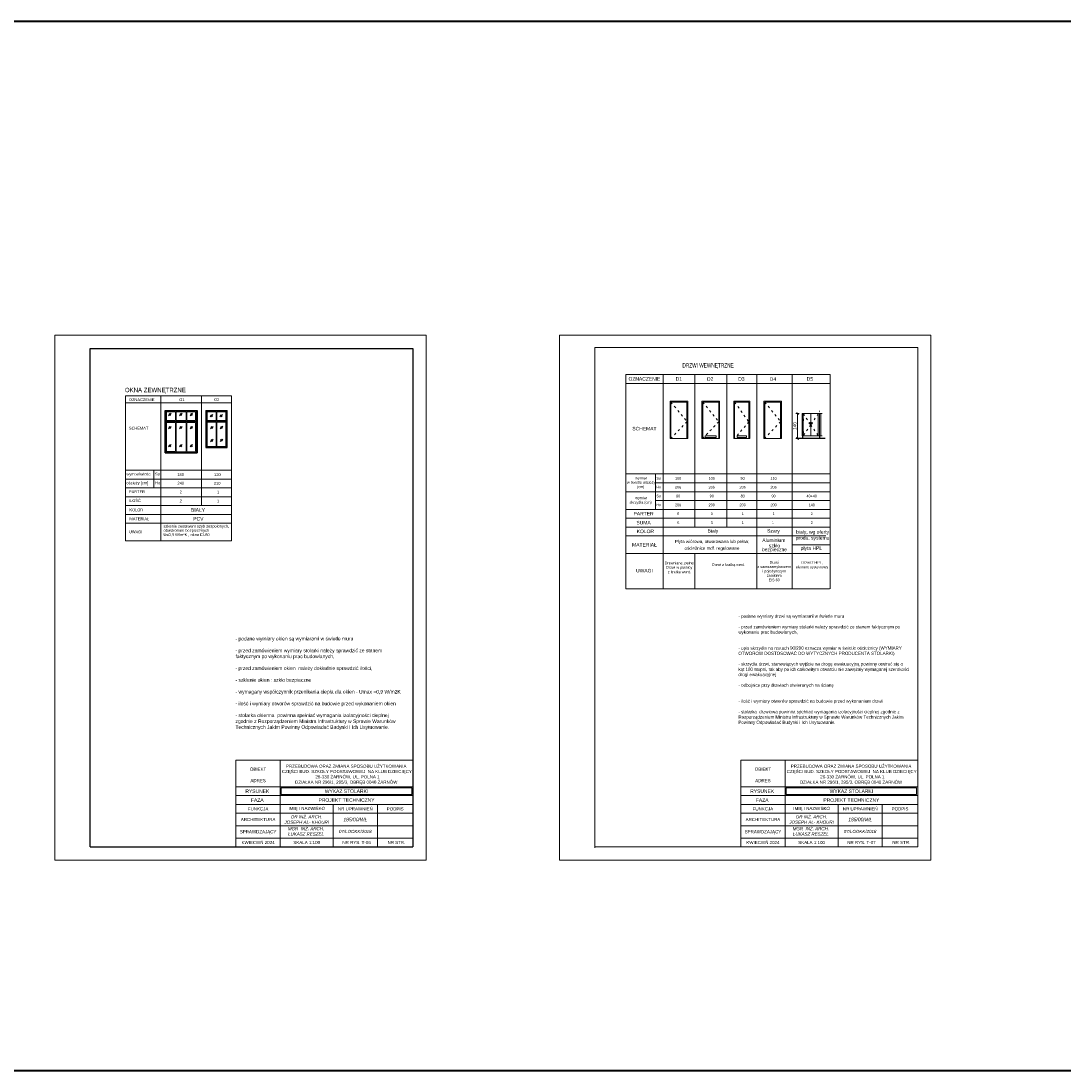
# Model space of a CAD drawing. Header units: millimetres. Extents: x 72202 to 304796, y 21658 to 519946.
# Tile 93 of 95: x 223604 to 229501, y 219413 to 225352. Entities that reach past the tile are written whole.
import ezdxf

# ---------------------------------------------------------------- set-up
doc = ezdxf.new("R2010")
doc.units = ezdxf.units.MM
doc.linetypes.add('ACAD_ISO03W100', pattern=[30, 12, -18])
doc.linetypes.add('DASHDOT', pattern=[25.4, 12.7, -6.35, 0, -6.35])
doc.layers.get('Defpoints').update_dxf_attribs({"color": 3})
doc.layers.add('baza', color=7, linetype='Continuous')
for name, color, linetype, lineweight in [('cienka', 250, 'Continuous', 15), ('DRZWI I OKNA', 30, 'Continuous', 9), ('linia - cienka', 250, 'Continuous', 25), ('linia - kreskowanie', 9, 'Continuous', 5), ('LINIA CIENKA', 7, 'Continuous', 13), ('LINIA WYMIAROWANIE', 1, 'Continuous', 9), ('OPISY', 251, 'Continuous', 9)]:
    doc.layers.add(name, color=color, linetype=linetype, lineweight=lineweight)
doc.layers.add('linia - nie drukować', color=3, linetype='Continuous', lineweight=20, plot=False)
doc.layers.add('LINIA-NIE DRUKOWAĆ', color=3, linetype='Continuous', lineweight=20, plot=False)
doc.styles.add('r100', font='arial.ttf')
doc.styles.add('simplex', font='arial.ttf')
doc.styles.get("Standard").update_dxf_attribs({"font": 'ARIALN.TTF', "width": 0.75})
doc.dimstyles.new('1_100', dxfattribs={"dimtxt": 19, "dimasz": 0.5, "dimexe": 8, "dimexo": 20, "dimgap": 6, "dimtad": 1, "dimtxsty": 'r100', "dimblk": 'Fk_Zasieczka', "dimcen": 2.5, "dimdle": 8, "dimse1": 1, "dimse2": 1, "dimclrd": 256, "dimclre": 256, "dimclrt": 256, "dimadec": 0, "dimazin": 0, "dimtfac": 1, "dimtmove": 0, "dimatfit": 3, "dimldrblk": 'Fk_kropka', "dimfxl": 0, "dimlwd": -1, "dimarcsym": 0})

# ---------------------------------------------------------------- blocks, each defined once
blk = doc.blocks.new('Fk_Zasieczka')
blk.add_hatch(color=256).paths.add_polyline_path([(10, 11), (-11, -10), (-10, -11), (11, 10)])
blk.add_line((0, -20), (0, 20))
blk.add_lwpolyline([(10, 11), (-11, -10), (-10, -11), (11, 10)], close=True)
blk = doc.blocks.new('*D601')
at = {"layer": 'Defpoints', "color": 0, "lineweight": -3}
for p in [(228069, 223131.6), (227994.2, 222991.6), (228073.3, 222991.6)]:
    blk.add_point(p, dxfattribs=at)
at = {"layer": 'LINIA WYMIAROWANIE'}
blk.add_line((227994.2, 223131.1), (227994.2, 222992.1), dxfattribs=at)
at = {"layer": 'LINIA WYMIAROWANIE', "xscale": 0.5, "yscale": 0.5, "zscale": 0.5}
for p, rotation in [((227994.2, 223131.6), 90), ((227994.2, 222991.6), 270)]:
    blk.add_blockref('Fk_Zasieczka', p, dxfattribs=dict(at, rotation=rotation))
at = {"layer": 'LINIA WYMIAROWANIE', "insert": (227978.5, 223061.6), "char_height": 19, "attachment_point": 5, "rotation": 90, "style": 'r100'}
blk.add_mtext('140', dxfattribs=at)
blk = doc.blocks.new('Fk_kropka')
h = blk.add_hatch(color=256)
edge = h.paths.add_edge_path()
edge.add_arc((0, 0), 3, 0, 360)
blk.add_circle((0, 0), 3)

msp = doc.modelspace()

# ---------------------------------------------------------------- linework, layer by layer
at = {"layer": 'baza', "ltscale": 0.25}
msp.add_line((228149.944, 222991.582), (227996.728, 222991.582), dxfattribs=at)
at = {"layer": 'cienka'}
msp.add_lwpolyline([(227963.54, 222390.24), (228179.475, 222390.24)], dxfattribs=at)
at = {"layer": 'DRZWI I OKNA'}
for p, q in [((227278.54, 222991.582), (227278.54, 223196.59)), ((227368.54, 223196.582), (227278.548, 223196.582)), ((227368.54, 222991.582), (227368.54, 223196.582)), ((227458.54, 222991.582), (227458.54, 223196.59)), ((227548.54, 223196.582), (227458.548, 223196.582)), ((227548.54, 222991.582), (227548.54, 223196.582)), ((227638.54, 222991.582), (227638.54, 223196.59)), ((227718.54, 223196.582), (227638.548, 223196.582)), ((227718.54, 222991.582), (227718.54, 223196.582)), ((227808.54, 222991.582), (227808.54, 223196.59)), ((227898.54, 223196.582), (227808.548, 223196.582)), ((227898.54, 222991.582), (227898.54, 223196.582)), ((228019.538, 223131.582), (228019.538, 223006.582)), ((228019.538, 223131.582), (228133.54, 223131.582)), ((228026.508, 223131.582), (228116.508, 223131.582)), ((228026.508, 223101.582), (228026.508, 223131.582)), ((228069.008, 223131.582), (228069.008, 223006.582)), ((228111.508, 223131.582), (228111.508, 223006.582)), ((228118.508, 223131.582), (228118.508, 223006.582)), ((228125.508, 223131.582), (228125.508, 223006.582)), ((228027.308, 223101.582), (228025.708, 223101.582)), ((228025.708, 223101.582), (228025.708, 223091.582)), ((228027.308, 223099.182), (228025.708, 223099.182)), ((228025.708, 223093.982), (228027.308, 223093.982)), ((228025.708, 223091.582), (228027.308, 223091.582)), ((228026.508, 223091.582), (228026.508, 223101.582)), ((228026.508, 223030.582), (228026.508, 223091.582)), ((228027.308, 223091.582), (228027.308, 223101.582)), ((228027.308, 223030.582), (228025.708, 223030.582)), ((228025.708, 223030.582), (228025.708, 223020.582)), ((228027.308, 223028.182), (228025.708, 223028.182)), ((228025.708, 223022.982), (228027.308, 223022.982)), ((228025.708, 223020.582), (228027.308, 223020.582)), ((228026.508, 223030.582), (228026.508, 223020.582)), ((228026.508, 223006.582), (228026.508, 223020.582)), ((228027.308, 223020.582), (228027.308, 223030.582)), ((227472.54, 223005.179), (227472.54, 222997.179)), ((227472.54, 223005.179), (227534.539, 223005.179)), ((227472.54, 222997.179), (227534.539, 222997.179)), ((227534.539, 222997.179), (227534.539, 223005.179)), ((227652.54, 223005.179), (227652.54, 222997.179)), ((227652.54, 223005.179), (227705.539, 223005.179)), ((227652.54, 222997.179), (227705.539, 222997.179)), ((227705.539, 222997.179), (227705.539, 223005.179)), ((228018.888, 222991.582), (228018.96, 222992.302)), ((228025.888, 222991.582), (228018.888, 222991.582)), ((228019.242, 222992.703), (228019.834, 222992.985)), ((228026.508, 223006.582), (228019.538, 223006.582)), ((228019.538, 223006.582), (228025.238, 223006.582)), ((228024.512, 222993.082), (228020.264, 222993.082)), ((228021.288, 222999.682), (228021.288, 223006.582)), ((228023.488, 222999.682), (228021.288, 222999.682)), ((228023.238, 222999.682), (228021.538, 222999.682)), ((228021.538, 222999.682), (228021.538, 222993.082)), ((228023.238, 222999.682), (228023.238, 222993.082)), ((228023.488, 223006.582), (228023.488, 222999.682)), ((228025.533, 222992.703), (228024.942, 222992.985)), ((228025.816, 222992.302), (228025.888, 222991.582)), ((228116.508, 223006.582), (228026.508, 223006.582)), ((228123.102, 223006.582), (228112.408, 223006.582)), ((228112.408, 223006.582), (228133.54, 223006.582)), ((228115.008, 222991.582), (228115.08, 222992.302)), ((228122.008, 222991.582), (228115.008, 222991.582)), ((228115.362, 222992.703), (228115.954, 222992.985)), ((228120.632, 222993.082), (228116.384, 222993.082)), ((228117.408, 222999.682), (228117.408, 223006.582)), ((228119.608, 222999.682), (228117.408, 222999.682)), ((228119.358, 222999.682), (228117.658, 222999.682)), ((228117.658, 222999.682), (228117.658, 222993.082)), ((228119.358, 222999.682), (228119.358, 222993.082)), ((228119.608, 223006.582), (228119.608, 222999.682)), ((228121.653, 222992.703), (228121.062, 222992.985)), ((228121.936, 222992.302), (228122.008, 222991.582))]:
    msp.add_line(p, q, dxfattribs=at)
for centre in [(228062.508, 223077.58), (228075.508, 223077.58)]:
    msp.add_circle(centre, 3, dxfattribs=at)
for centre, radius, start, end in [((228062.508, 223077.58), 3, 194.4775122, 165.5224878), ((228075.508, 223077.58), 3, 14.4775122, 345.5224878), ((228019.457, 222992.252), 0.5, 115.4633451, 174.2894069), ((228020.264, 222992.082), 1, 90, 115.4633451), ((228024.512, 222992.082), 1, 64.5366549, 90), ((228025.318, 222992.252), 0.5, 5.7105931, 64.5366549), ((228115.577, 222992.252), 0.5, 115.4633451, 174.2894069), ((228116.384, 222992.082), 1, 90, 115.4633451), ((228120.632, 222992.082), 1, 64.5366549, 90), ((228121.438, 222992.252), 0.5, 5.7105931, 64.5366549)]:
    msp.add_arc(centre, radius, start, end, dxfattribs=at)
at = {"layer": 'linia - cienka', "linetype": 'Continuous'}
for p, q in [((223994.023, 220680.846), (223994.023, 223500.846)), ((223994.023, 223500.846), (225819.023, 223500.846)), ((225819.023, 223500.846), (225819.023, 220680.846)), ((223994.023, 220680.846), (225819.023, 220680.846))]:
    msp.add_line(p, q, dxfattribs=at)
at = {"layer": 'linia - cienka', "ltscale": 10}
for p, q in [((224649.023, 223149.639), (224769.023, 223149.639)), ((224649.023, 223149.639), (224649.023, 222939.639)), ((224769.023, 222939.639), (224769.023, 223149.639)), ((224649.023, 222939.639), (224769.023, 222939.639))]:
    msp.add_line(p, q, dxfattribs=at)
msp.add_lwpolyline([(224599.023, 222909.639), (224419.023, 222909.639), (224419.023, 223149.639), (224599.023, 223149.639)], close=True, dxfattribs=at)
at = {"layer": 'linia - kreskowanie'}
for p, q in [((224422.023, 223089.639), (224422.023, 223146.639)), ((224422.023, 223146.639), (224596.023, 223146.639)), ((224427.023, 223141.639), (224476.523, 223141.639)), ((224427.023, 223092.139), (224427.023, 223141.639)), ((224451.81, 223134.161), (224437.668, 223120.019)), ((224444.739, 223132.747), (224439.082, 223127.09)), ((224476.523, 223141.639), (224476.523, 223092.139)), ((224481.523, 223141.639), (224536.523, 223141.639)), ((224481.523, 223141.639), (224481.523, 223092.139)), ((224513.938, 223134.161), (224499.795, 223120.019)), ((224506.867, 223132.747), (224501.21, 223127.09)), ((224536.523, 223092.139), (224536.523, 223141.639)), ((224541.523, 223141.639), (224591.023, 223141.639)), ((224541.523, 223092.139), (224541.523, 223141.639)), ((224573.938, 223134.161), (224559.795, 223120.019)), ((224566.867, 223132.747), (224561.21, 223127.09)), ((224591.023, 223092.139), (224591.023, 223141.639)), ((224596.023, 223146.639), (224596.023, 222912.639)), ((224652.023, 222942.639), (224652.023, 223146.639)), ((224652.023, 223146.639), (224766.023, 223146.639)), ((224657.023, 223142.639), (224706.523, 223142.639)), ((224657.023, 223142.639), (224657.023, 223093.139)), ((224706.523, 223142.639), (224706.523, 223093.139)), ((224711.523, 223142.639), (224711.523, 223093.139)), ((224711.523, 223142.639), (224761.023, 223142.639)), ((224761.023, 223093.139), (224761.023, 223142.639)), ((224766.023, 223146.639), (224766.023, 222942.639)), ((224422.023, 222912.639), (224422.023, 223089.639)), ((224422.023, 223087.139), (224596.023, 223087.139)), ((224427.023, 223092.139), (224476.523, 223092.139)), ((224427.023, 222916.639), (224427.023, 223082.139)), ((224427.023, 223082.139), (224476.523, 223082.139)), ((224450.396, 223127.09), (224444.739, 223121.433)), ((224476.523, 223082.139), (224476.523, 222916.639)), ((224481.523, 223092.139), (224536.523, 223092.139)), ((224481.523, 223082.139), (224481.523, 222916.639)), ((224481.523, 223082.139), (224536.523, 223082.139)), ((224512.523, 223127.09), (224506.867, 223121.433)), ((224536.523, 222916.639), (224536.523, 223082.139)), ((224541.523, 223092.139), (224591.023, 223092.139)), ((224541.523, 222916.639), (224541.523, 223082.139)), ((224541.523, 223082.139), (224591.023, 223082.139)), ((224572.523, 223127.09), (224566.867, 223121.433)), ((224591.023, 222916.639), (224591.023, 223082.139)), ((224652.023, 223088.139), (224766.023, 223088.139)), ((224657.023, 223093.139), (224706.523, 223093.139)), ((224657.023, 222946.639), (224657.023, 223083.139)), ((224657.023, 223083.139), (224706.523, 223083.139)), ((224687.626, 223127.158), (224673.484, 223113.016)), ((224680.555, 223125.744), (224674.898, 223120.087)), ((224686.212, 223120.087), (224680.555, 223114.43)), ((224706.523, 223083.139), (224706.523, 222946.639)), ((224711.523, 223093.139), (224761.023, 223093.139)), ((224711.523, 223083.139), (224711.523, 222946.639)), ((224711.523, 223083.139), (224761.023, 223083.139)), ((224742.293, 223127.158), (224728.151, 223113.016)), ((224735.222, 223125.744), (224729.565, 223120.087)), ((224740.879, 223120.087), (224735.222, 223114.43)), ((224761.023, 222946.639), (224761.023, 223083.139)), ((224451.81, 223059.577), (224437.668, 223045.435)), ((224444.739, 223058.163), (224439.082, 223052.506)), ((224450.396, 223052.506), (224444.739, 223046.849)), ((224513.938, 223059.577), (224499.795, 223045.435)), ((224506.867, 223058.163), (224501.21, 223052.506)), ((224512.523, 223052.506), (224506.867, 223046.849)), ((224573.938, 223059.577), (224559.795, 223045.435)), ((224566.867, 223058.163), (224561.21, 223052.506)), ((224572.523, 223052.506), (224566.867, 223046.849)), ((224689.438, 223059.577), (224675.295, 223045.435)), ((224682.367, 223058.163), (224676.71, 223052.506)), ((224688.023, 223052.506), (224682.367, 223046.849)), ((224743.938, 223060.577), (224729.795, 223046.435)), ((224736.867, 223059.163), (224731.21, 223053.506)), ((224742.523, 223053.506), (224736.867, 223047.849)), ((224451.81, 222957.475), (224437.668, 222943.333)), ((224444.739, 222956.061), (224439.082, 222950.404)), ((224513.938, 222957.475), (224499.795, 222943.333)), ((224506.867, 222956.061), (224501.21, 222950.404)), ((224573.938, 222957.475), (224559.795, 222943.333)), ((224566.867, 222956.061), (224561.21, 222950.404)), ((224689.438, 222987.083), (224675.295, 222972.941)), ((224682.367, 222985.669), (224676.71, 222980.012)), ((224688.023, 222980.012), (224682.367, 222974.355)), ((224743.938, 222988.083), (224729.795, 222973.941)), ((224736.867, 222986.669), (224731.21, 222981.012)), ((224742.523, 222981.012), (224736.867, 222975.355)), ((224596.023, 222912.639), (224422.023, 222912.639)), ((224476.523, 222916.639), (224427.023, 222916.639)), ((224450.396, 222950.404), (224444.739, 222944.748)), ((224536.523, 222916.43), (224481.523, 222916.43)), ((224512.523, 222950.404), (224506.867, 222944.748)), ((224591.023, 222916.43), (224541.523, 222916.43)), ((224572.523, 222950.404), (224566.867, 222944.748)), ((224766.023, 222942.639), (224652.023, 222942.639)), ((224706.523, 222946.639), (224657.023, 222946.639)), ((224761.023, 222946.639), (224711.523, 222946.639))]:
    msp.add_line(p, q, dxfattribs=at)
at = {"layer": 'linia - nie drukować', "linetype": 'Continuous'}
for p, q in [((223794.023, 220605.846), (223794.023, 223575.846)), ((223794.023, 223575.846), (225894.023, 223575.846)), ((225894.023, 223575.846), (225894.023, 220605.846)), ((228748.433, 223575.846), (228748.433, 220605.846)), ((223794.023, 220605.846), (225894.023, 220605.846))]:
    msp.add_line(p, q, dxfattribs=at)
at = {"layer": 'LINIA CIENKA'}
for p, q in [((226848.433, 220675.846), (226848.433, 223505.846)), ((226848.433, 223505.846), (228673.433, 223505.846)), ((228673.433, 223505.846), (228673.433, 220680.846)), ((227023.433, 223352.81), (228179.475, 223352.81)), ((227023.433, 223352.81), (227023.433, 222590.707)), ((227233.54, 223352.81), (227233.54, 222590.24)), ((227413.54, 223352.81), (227413.54, 222490.24)), ((227413.54, 223352.81), (227413.54, 222490.24)), ((227593.54, 223352.81), (227593.54, 222490.24)), ((227593.54, 223352.81), (227593.54, 222490.24)), ((227763.54, 223352.81), (227763.54, 222140.24)), ((227763.54, 223352.81), (227763.54, 222140.24)), ((227963.54, 223352.81), (227963.54, 222440.24)), ((227963.54, 223352.81), (227963.54, 222140.24)), ((227963.54, 223352.81), (227963.54, 222490.24)), ((228179.475, 223352.81), (228179.475, 222140.24)), ((227023.433, 223302.81), (228179.475, 223302.81)), ((224194.023, 223232.517), (224794.023, 223232.517)), ((224194.023, 223232.517), (224194.023, 222411.797)), ((224194.023, 223192.517), (224794.023, 223192.517)), ((224394.023, 223232.517), (224394.023, 222411.797)), ((224624.023, 223232.517), (224624.023, 222611.797)), ((224794.023, 223232.517), (224794.023, 222411.797)), ((227373.54, 223201.582), (227273.54, 223201.582)), ((227273.54, 222991.582), (227273.54, 223201.582)), ((227373.54, 222991.582), (227373.54, 223201.582)), ((227553.54, 223201.582), (227453.54, 223201.582)), ((227453.54, 222991.582), (227453.54, 223201.582)), ((227553.54, 222991.582), (227553.54, 223201.582)), ((227723.54, 223201.582), (227633.54, 223201.582)), ((227633.54, 222991.582), (227633.54, 223201.582)), ((227723.54, 222991.582), (227723.54, 223201.582)), ((227903.54, 223201.582), (227803.54, 223201.582)), ((227803.54, 222991.582), (227803.54, 223201.582)), ((227903.54, 222991.582), (227903.54, 223201.582)), ((227273.54, 222991.582), (227373.54, 222991.582)), ((227453.54, 222991.582), (227553.54, 222991.582)), ((227633.54, 222991.582), (227723.54, 222991.582)), ((227803.54, 222991.582), (227903.54, 222991.582)), ((224194.023, 222811.797), (224794.023, 222811.797)), ((224354.13, 222811.797), (224354.13, 222711.797)), ((227023.433, 222790.24), (227233.54, 222790.24)), ((227190.639, 222790.24), (227190.639, 222690.24)), ((227190.639, 222790.24), (227190.639, 222690.24)), ((227233.54, 222790.24), (228179.475, 222790.24)), ((224194.023, 222761.797), (224794.023, 222761.797)), ((227190.639, 222740.24), (227233.54, 222740.24)), ((227233.54, 222740.24), (228179.475, 222740.24)), ((224194.023, 222711.797), (224794.023, 222711.797)), ((224194.023, 222661.797), (224794.023, 222661.797)), ((227023.433, 222690.24), (227233.54, 222690.24)), ((227190.639, 222690.24), (227190.639, 222590.24)), ((227190.639, 222690.24), (227190.639, 222590.24)), ((227233.54, 222690.24), (228179.475, 222690.24)), ((224194.023, 222611.797), (224794.023, 222611.797)), ((227190.639, 222640.24), (227233.54, 222640.24)), ((227233.54, 222640.24), (228179.475, 222640.24)), ((224194.023, 222561.797), (224794.023, 222561.797)), ((227023.433, 222590.707), (227023.433, 222490.24)), ((227023.433, 222590.24), (227233.54, 222590.24)), ((227023.433, 222540.24), (227233.54, 222540.24)), ((227233.54, 222590.24), (227233.54, 222490.24)), ((227233.54, 222590.24), (228179.475, 222590.24)), ((227233.54, 222540.24), (228179.475, 222540.24)), ((224194.023, 222511.797), (224794.023, 222511.797)), ((227023.433, 222490.24), (227023.433, 222340.24)), ((227023.433, 222490.24), (227233.54, 222490.24)), ((227233.54, 222490.24), (227233.54, 222340.24)), ((227233.54, 222490.24), (228179.475, 222490.24)), ((227023.433, 222440.24), (227233.54, 222440.24)), ((227023.433, 222440.24), (227233.54, 222440.24)), ((227233.54, 222440.24), (228154.475, 222440.24)), ((224194.023, 222411.797), (224794.023, 222411.797)), ((224194.023, 222411.797), (224794.023, 222411.797)), ((227023.433, 222340.24), (227023.433, 222140.24)), ((227023.433, 222340.24), (227233.54, 222340.24)), ((227233.54, 222340.24), (227233.54, 222140.24)), ((227233.54, 222340.24), (228179.475, 222340.24)), ((227413.54, 222340.24), (227413.54, 222140.24)), ((227413.54, 222340.24), (227413.54, 222140.24)), ((227023.433, 222140.24), (228174.475, 222140.24)), ((224819.023, 221170.846), (225819.023, 221170.846)), ((227673.433, 221170.846), (228673.433, 221170.846)), ((226848.433, 220680.846), (228673.433, 220680.846))]:
    msp.add_line(p, q, dxfattribs=at)
at = {"layer": 'LINIA CIENKA', "linetype": 'ACAD_ISO03W100'}
for p, q in [((227278.548, 223196.582), (227368.54, 223085.902)), ((227458.548, 223196.582), (227548.54, 223085.902)), ((227638.548, 223196.582), (227718.54, 223085.902)), ((227808.548, 223196.582), (227898.54, 223085.902)), ((228026.508, 223131.582), (228069.008, 223069.082)), ((228111.508, 223131.582), (228069.008, 223069.082)), ((227368.54, 223085.902), (227278.54, 222991.582)), ((227548.54, 223085.902), (227458.54, 222991.582)), ((227718.54, 223085.902), (227638.54, 222991.582)), ((227898.54, 223085.902), (227808.54, 222991.582)), ((228069.008, 223069.082), (228026.508, 223006.582)), ((228069.008, 223069.082), (228111.508, 223006.582))]:
    msp.add_line(p, q, dxfattribs=at)
at = {"layer": 'LINIA CIENKA', "lineweight": -3, "ltscale": 4}
for p, q in [((224419.023, 223149.639), (224419.023, 222909.639)), ((224599.023, 222909.639), (224599.023, 223092.139)), ((224419.023, 222909.639), (224599.023, 222909.639))]:
    msp.add_line(p, q, dxfattribs=at)
at = {"layer": 'LINIA CIENKA', "linetype": 'DASHDOT'}
msp.add_line((228118.508, 222991.582), (228118.508, 223147.657), dxfattribs=at)
at = {"layer": 'LINIA WYMIAROWANIE', "lineweight": 40, "ltscale": 4}
msp.add_lwpolyline([(189252.203, 225352.466), (235397.589, 225352.466), (235397.589, 219413.411), (189252.203, 219413.411)], close=True, dxfattribs=at)
at = {"layer": 'LINIA-NIE DRUKOWAĆ'}
msp.add_lwpolyline([(228748.433, 220605.846), (226648.433, 220605.846), (226648.433, 223575.846), (228748.433, 223575.846)], dxfattribs=at)
at = {"layer": 'OPISY'}
for p, q in [((224819.023, 220680.846), (224819.023, 221170.846)), ((225069.023, 220680.846), (225069.023, 221170.846)), ((225819.023, 221170.846), (225819.023, 220680.846)), ((227673.433, 220680.846), (227673.433, 221170.846)), ((227923.433, 220680.846), (227923.433, 221170.846)), ((228673.433, 221170.846), (228673.433, 220680.846)), ((224819.023, 221020.846), (225819.023, 221020.846)), ((225075.023, 220976.846), (225075.023, 221014.846)), ((225075.023, 221014.846), (225813.023, 221014.846)), ((225813.023, 221014.846), (225813.023, 220976.846)), ((227673.433, 221020.846), (228673.433, 221020.846)), ((227929.433, 220976.846), (227929.433, 221014.846)), ((227929.433, 221014.846), (228667.433, 221014.846)), ((228667.433, 221014.846), (228667.433, 220976.846)), ((224819.023, 220970.846), (225819.023, 220970.846)), ((225075.023, 220976.846), (225813.023, 220976.846)), ((227673.433, 220970.846), (228673.433, 220970.846)), ((227929.433, 220976.846), (228667.433, 220976.846)), ((224819.023, 220920.846), (225819.023, 220920.846)), ((225369.023, 220680.846), (225369.023, 220920.846)), ((225619.023, 220680.846), (225619.023, 220920.846)), ((227673.433, 220920.846), (228673.433, 220920.846)), ((228223.433, 220680.846), (228223.433, 220920.846)), ((228473.433, 220680.846), (228473.433, 220920.846)), ((224819.023, 220870.846), (225819.023, 220870.846)), ((227673.433, 220870.846), (228673.433, 220870.846)), ((224819.023, 220800.846), (225819.023, 220800.846)), ((227673.433, 220800.846), (228673.433, 220800.846)), ((224819.023, 220730.846), (225819.023, 220730.846)), ((227673.433, 220730.846), (228673.433, 220730.846)), ((224819.023, 220680.846), (225819.023, 220680.846)), ((227673.433, 220680.846), (228673.433, 220680.846))]:
    msp.add_line(p, q, dxfattribs=at)

# ---------------------------------------------------------------- texts
at = {"layer": 'linia - cienka', "linetype": 'Continuous', "style": 'simplex'}
for s, p in [('OZNACZENIE', (224214.023, 223202.517)), ('O1', (224498.075, 223202.517)), ('O2', (224694.301, 223202.517)), ('SCHEMAT', (224214.023, 223041.166)), ('wym.wświetle', (224199.823, 222781.797)), ('So', (224361.961, 222781.797)), ('180', (224487.414, 222778.952)), ('120', (224695.255, 222778.302)), ('ościeży [cm]', (224199.823, 222731.797)), ('Ho', (224361.961, 222731.797)), ('240', (224488.081, 222730.17)), ('210', (224693.991, 222729.519)), ('PARTER', (224214.023, 222681.797)), ('2', (224500.412, 222680.17)), ('1', (224711.248, 222679.519)), ('ILOŚĆ', (224214.023, 222631.797)), ('2', (224500.412, 222630.17)), ('1', (224711.248, 222629.519)), ('obustronnie bezpiecznych', (224409.32, 222463.183)), ('UWAGI', (224214.023, 222455.242)), ('U≤0,9 W/m²K , okna EI-60  ', (224409.32, 222438.864))]:
    msp.add_text(s, height=16, dxfattribs=at).set_placement(p)
for s, insert, char_height, width, attachment_point in [('KOLOR', (224255.551, 222587.03), 16, 200, 5), ('MATERIAŁ', (224272.859, 222536.378), 16, 210.10692, 5), ('- podane wymiary drzwi są wymiarami w świetle muru\\P\\P- przed zamówieniem wymiary stolarki należy sprawdzić ze stanem faktycznym po wykonaniu prac budowlanych,\\P\\P\\P- opis skrzydła na rzutach 90/200 oznacza wymiar w świetle ościeżnicy (WYMIARY OTWORÓW DOSTOSOWAĆ DO WYTYCZNYCH PRODUCENTA STOLARKI)\\P\\P- skrzydła drzwi, stanowiących wyjście na drogę ewakuacyjną powinny otwirać się o kąt 180 stopni, tak aby po ich całkowitym otwarciu nie zawężały wymaganej szerokości drogi ewakuacyjnej\\P\\P- odbojnice przy drzwiach otwieranych na ścianę\\P\\P\\P- ilość i wymiary otworów sprawdzić na budowie przed wykonaniem drzwi\\P\\P- stolarka  drzwiowa powinna spełniać wymagania izolacyjności cieplnej zgodnie z Rozporządzeniem Ministra Infrastruktury w Sprawie Warunków Technicznych Jakim Powinny Odpowiadać Budynki i Ich Usytuowanie.', (227659.661, 221994.803), 18, 967.42783, 1), ('- podane wymiary okien są wymiarami w świetle muru\\P\\P- przed zamówieniem wymiary stolarki należy sprawdzić ze stanem faktycznym po wykonaniu prac budowlanych,\\P\\P- przed zamówieniem okien  należy dokładnie sprawdzić ilości,\\P\\P- szklenie okien : szkło bezpieczne \\P\\P- wymagany współczynnik przenikania ciepła dla okien - Umax =0,9 W/m2K\\P\\P- ilość i wymiary otworów sprawdzić na budowie przed wykonaniem okien\\P\\P- stolarka okienna  powinna spełniać wymagania izolacyjności cieplnej zgodnie z Rozporządzeniem Ministra Infrastruktury w Sprawie Warunków Technicznych Jakim Powinny Odpowiadać Budynki i Ich Usytuowanie.', (224816.193, 221868.615), 20, 967.42783, 1)]:
    msp.add_mtext(s, dxfattribs=dict(at, insert=insert, char_height=char_height, width=width, attachment_point=attachment_point))
at = {"layer": 'LINIA CIENKA'}
msp.add_text('OKNA ZEWNĘTRZNE', height=25, dxfattribs=at).set_placement((224190.996, 223252.822))
at = {"layer": 'LINIA CIENKA', "style": 'simplex'}
msp.add_text('szkenie zestawem szyb zespolonych, ', height=16, dxfattribs=at).set_placement((224409.32, 222487.183))
at = {"layer": 'LINIA CIENKA', "insert": (227488.129, 223401.144), "char_height": 25, "width": 510.10692, "attachment_point": 5}
msp.add_mtext('DRZWI WEWNĘTRZNE', dxfattribs=at)
at = {"layer": 'LINIA CIENKA', "attachment_point": 5, "style": 'simplex'}
for s, insert, char_height, width in [('OZNACZENIE', (227128.487, 223328.277), 20, 210.10692), ('D1', (227323.026, 223328.044), 20, 314), ('D2', (227500.176, 223327.81), 20, 314), ('D3', (227676.672, 223327.81), 20, 314), ('D4', (227855.213, 223327.81), 20, 314), ('D5', (228063.498, 223327.81), 20, 314), ('SCHEMAT', (227128.487, 223046.759), 20, 210.10692), (' wymiar\\P w świetle ościeży (cm)', (227107.036, 222740.474), 15, 167.2064), ('So\\P\\PHo', (227208.54, 222740.707), 15, 50), ('100', (227318.757, 222765.474), 15, 197.84629), ('100', (227508.757, 222765.474), 15, 197.84629), ('90', (227683.757, 222765.474), 15, 197.84629), ('110', (227858.757, 222765.474), 15, 197.84629), ('206', (227318.757, 222715.474), 15, 197.84629), ('206', (227508.757, 222715.474), 15, 197.84629), ('206', (227683.757, 222715.474), 15, 197.84629), ('206', (227858.757, 222715.474), 15, 197.84629), (' wymiar\\Pskrzydła (cm)', (227107.036, 222640.474), 15, 167.2064), ('So\\P\\PHo', (227208.54, 222640.707), 15, 50), ('90', (227318.757, 222665.474), 15, 197.84629), ('90', (227508.757, 222665.474), 15, 197.84629), ('80', (227683.757, 222665.474), 15, 197.84629), ('90', (227858.757, 222665.474), 15, 197.84629), ('40+40', (228074.224, 222665.474), 15, 197.84629), ('BIAŁY', (224604.083, 222587.03), 20, 1528), ('200', (227318.757, 222615.24), 15, 197.84629), ('200', (227508.757, 222615.24), 15, 197.84629), ('200', (227683.757, 222615.24), 15, 197.84629), ('200', (227858.757, 222615.24), 15, 197.84629), ('140', (228074.224, 222615.24), 15, 197.84629), ('PCV', (224606.272, 222536.559), 20, 1528), ('PARTER', (227123.433, 222565.474), 20, 200), ('6', (227318.757, 222565.24), 15, 197.84629), ('3', (227508.757, 222565.24), 15, 197.84629), ('1', (227683.757, 222565.24), 15, 197.84629), ('1', (227858.757, 222565.24), 15, 197.84629), ('2', (228074.224, 222565.24), 15, 197.84629), ('SUMA', (227123.433, 222515.007), 20, 200), ('KOLOR', (227133.54, 222465.474), 20, 200), ('6', (227320.023, 222515.24), 15, 197.84629), ('Biały', (227515.503, 222465.474), 20, 314), ('3', (227508.757, 222515.24), 15, 197.84629), ('1', (227683.757, 222515.24), 15, 197.84629), ('Szary', (227858.078, 222465.474), 20, 1310.69717), ('1', (227854.954, 222515.24), 15, 197.84629), ('2', (228074.224, 222515.24), 15, 197.84629), ('Płyta wiórowa, otworowana lub pełna;  ', (227510.312, 222405.795), 18, 1882.27288), ('Aluminium', (227860.057, 222415.24), 20, 1310.69717), ('biały, wg oferty \\Pprodu. systemu', (228079.093, 222442.785), 20, 418.90315), ('MATERIAŁ', (227128.487, 222390.007), 20, 210.10692), ('ościeżnice mdf. regulowane  ', (227510.312, 222367.726), 18, 1882.27288), ('bezpieczne', (227863.749, 222360.302), 20, 1310.69717), ('szkło ', (227863.749, 222384.607), 20, 1310.69717), ('płyta HPL ', (228072.261, 222367.785), 20, 418.90315), ('Drewniane, pełne\\PDrzwi w piwnicy \\Pz kratka went.', (227324.924, 222261.657), 15, 196.76402), ('Drzwi z HPL, element systemowy ', (228075.823, 222274.813), 15, 187.84629), ('UWAGI', (227128.487, 222243.498), 20, 210.10692), ('Drzwi z kratką went.', (227603.675, 222275.345), 15, 390), ('Drzwi \\Pz samozamykaczem \\Pi pojedynczym zamkiem\\PEIS 60', (227861.922, 222240.896), 15, 196.76402)]:
    msp.add_mtext(s, dxfattribs=dict(at, insert=insert, char_height=char_height, width=width))
at = {"layer": 'OPISY', "attachment_point": 5, "style": 'simplex'}
for s, insert, char_height, width in [('OBIEKT', (224944.023, 221120.846), 18, 250), ('\\A1;PRZEBUDOWA ORAZ ZMIANA SPOSOBU UŻYTKOWANIA\\P CZĘŚCI BUD. SZKOŁY PODSTAWOWEJ  NA KLUB DZIECIĘCY  \\P  26-330 ŻARNÓW, UL. POLNA 1\\PDZIAŁKA NR 296/1, 295/3, OBRĘB 0040 ŻARNÓW', (225442.402, 221089.592), 18, 879.64412), ('OBIEKT', (227798.433, 221120.846), 18, 250), ('\\A1;PRZEBUDOWA ORAZ ZMIANA SPOSOBU UŻYTKOWANIA\\P CZĘŚCI BUD. SZKOŁY PODSTAWOWEJ  NA KLUB DZIECIĘCY  \\P  26-330 ŻARNÓW, UL. POLNA 1\\PDZIAŁKA NR 296/1, 295/3, OBRĘB 0040 ŻARNÓW', (228296.812, 221089.592), 18, 879.64412), ('\\PADRES', (224944.023, 221070.846), 18, 250), ('\\PADRES', (227798.433, 221070.846), 18, 250), ('RYSUNEK', (224939.694, 220995.846), 20, 241.34214), ('WYKAZ STOLARKI', (225444.023, 220995.846), 20, 738), ('RYSUNEK', (227794.104, 220995.846), 20, 241.34214), ('WYKAZ STOLARKI', (228298.433, 220995.846), 20, 738), ('FAZA', (224939.694, 220945.846), 20, 241.34214), ('PROJEKT TECHNICZNY ', (225444.023, 220945.846), 20, 738), ('FAZA', (227794.104, 220945.846), 20, 241.34214), ('PROJEKT TECHNICZNY ', (228298.433, 220945.846), 20, 738), ('FUNKCJA', (224944.023, 220895.846), 18, 250), ('IMIĘ I NAZWISKO', (225219.023, 220895.846), 18, 300), ('NR UPRAWNIEŃ', (225494.023, 220895.846), 18, 250), ('PODPIS', (225719.023, 220895.846), 18, 200), ('FUNKCJA', (227798.433, 220895.846), 18, 250), ('IMIĘ I NAZWISKO', (228073.433, 220895.846), 18, 300), ('NR UPRAWNIEŃ', (228348.433, 220895.846), 18, 250), ('PODPIS', (228573.433, 220895.846), 18, 200), ('ARCHITEKTURA', (224944.023, 220835.846), 18, 250), ('{\\fArial|b0|i1|c238|p34;DR INŻ. ARCH. \\PJOSEPH AL- KHOURI}', (225219.023, 220835.846), 18, 300), ('{\\fArial|b0|i1|c238|p34;185/00/WŁ}', (225494.023, 220835.846), 20, 250), ('ARCHITEKTURA', (227798.433, 220835.846), 18, 250), ('{\\fArial|b0|i1|c238|p34;DR INŻ. ARCH. \\PJOSEPH AL- KHOURI}', (228073.433, 220835.846), 18, 300), ('{\\fArial|b0|i1|c238|p34;185/00/WŁ}', (228348.433, 220835.846), 20, 250), ('SPRAWDZAJĄCY', (224944.141, 220764.127), 18, 300), ('{\\fArial|b0|i1|c238|p34;MGR  INŻ. ARCH. \\PŁUKASZ RESZEL}', (225214.881, 220768.822), 18, 300), ('{\\fArial|b0|i1|c238|p34;07/LOOKK/2018}', (225493.353, 220768.213), 18, 300), ('SPRAWDZAJĄCY', (227798.552, 220764.127), 18, 300), ('{\\fArial|b0|i1|c238|p34;MGR  INŻ. ARCH. \\PŁUKASZ RESZEL}', (228069.292, 220768.822), 18, 300), ('{\\fArial|b0|i1|c238|p34;07/LOOKK/2018}', (228347.763, 220768.213), 18, 300), ('KWIECIEŃ 2024', (224944.023, 220705.846), 18, 250), ('SKALA 1:100', (225219.023, 220705.846), 18, 300), ('  NR RYS. T-06', (225494.023, 220705.846), 18, 250), ('  NR STR.', (225719.023, 220705.846), 18, 200), ('KWIECIEŃ 2024', (227798.433, 220705.846), 18, 250), ('SKALA 1:100', (228073.433, 220705.846), 18, 300), ('  NR RYS. T-07', (228348.433, 220705.846), 18, 250), ('  NR STR.', (228573.433, 220705.846), 18, 200)]:
    msp.add_mtext(s, dxfattribs=dict(at, insert=insert, char_height=char_height, width=width))

# ---------------------------------------------------------------- dimensions: what is measured, and where the dimension line sits
at = {"layer": 'LINIA WYMIAROWANIE'}
dim = msp.add_linear_dim(base=(227994.228, 222991.582), p1=(228069.008, 223131.582), p2=(228073.336, 222991.582), angle=90, dimstyle='1_100', dxfattribs=at)
dim.commit()
dim.dimension.update_dxf_attribs({"geometry": '*D601', "text_midpoint": (227978.527, 223061.582)})

doc.saveas('drawing.dxf')
